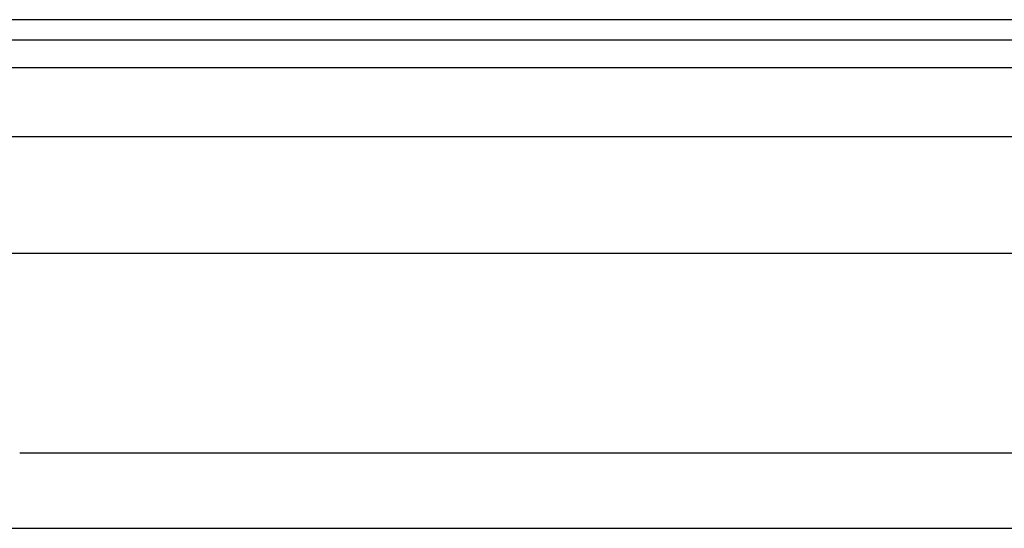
# Model space of a CAD drawing. Header units: inches. Extents: x 10 to 196, y 10 to 109.
# Tile 198 of 239: x 27.63 to 30.95, y 75.53 to 77.25. Entities that reach past the tile are written whole.
import ezdxf

# ---------------------------------------------------------------- set-up
doc = ezdxf.new("R2010")
doc.units = ezdxf.units.IN
doc.header["$MEASUREMENT"] = 0
doc.layers.add('Visible Edges(ANSI)', color=7, linetype='Continuous', lineweight=25)
doc.layers.add('Visible Tangent Edges(ANSI)', color=7, linetype='Continuous', lineweight=25)

msp = doc.modelspace()

# ---------------------------------------------------------------- linework, layer by layer
at = {"layer": 'Visible Edges(ANSI)'}
for p, q in [((34.1027, 77.246), (10.5067, 77.246)), ((10.5067, 77.178), (34.1027, 77.178)), ((11.2224, 76.8523), (33.3666, 76.8523)), ((33.3666, 76.4586), (11.2224, 76.4586)), ((27.6284, 75.7867), (31.2947, 75.7867)), ((27.5424, 75.532), (31.3807, 75.532))]:
    msp.add_line(p, q, dxfattribs=at)
at = {"layer": 'Visible Tangent Edges(ANSI)'}
msp.add_line((10.5067, 77.085), (34.1027, 77.085), dxfattribs=at)

doc.saveas('drawing.dxf')
